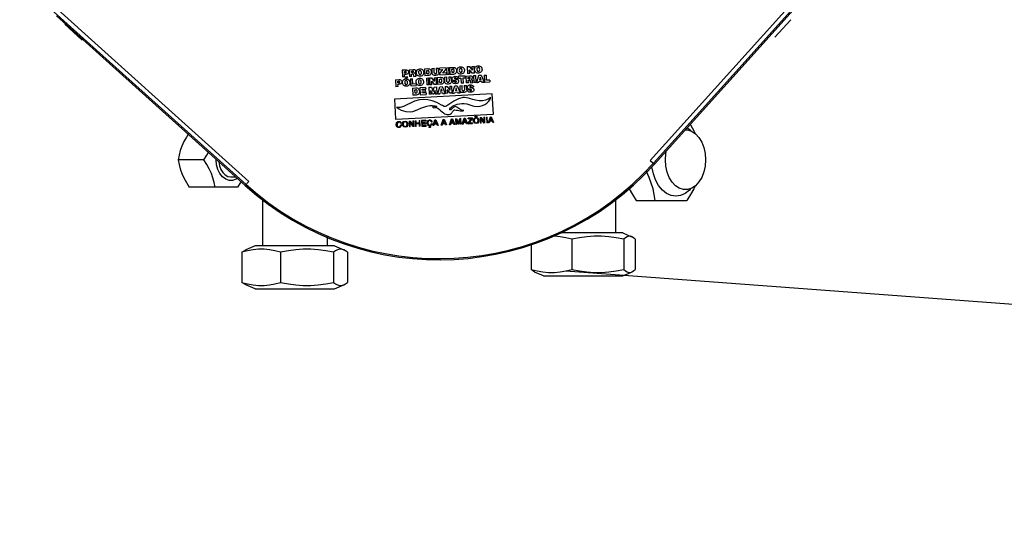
# Model space of a CAD drawing. Extents: x 40.7 to 137.4, y -250.8 to -221.5.
# Tile 108 of 256: x 56.422 to 56.702, y -230.948 to -230.801. Entities that reach past the tile are written whole.
import ezdxf

# ---------------------------------------------------------------- set-up
doc = ezdxf.new("R2010")
doc.units = 0
doc.header["$MEASUREMENT"] = 0
doc.linetypes.add('DASHDOT2', pattern=[0.5, 0.25, -0.125, 0, -0.125])
doc.layers.get('0').update_dxf_attribs({"linetype": 'CONTINUOUS'})
doc.layers.add('AC-FRIGORÍFICA', color=20, linetype='DASHDOT2')

msp = doc.modelspace()

# ---------------------------------------------------------------- linework, layer by layer
at = {"color": 6, "linetype": 'Continuous'}
for p, q in [((56.60131, -230.84089), (56.65848, -230.77737)), ((56.65939, -230.77819), (56.60222, -230.8417)), ((56.48667, -230.84777), (56.42245, -230.78996)), ((56.42327, -230.78905), (56.48749, -230.84686)), ((56.60248, -230.84194), (56.64266, -230.79729)), ((56.43292, -230.79985), (56.48644, -230.84803)), ((56.64118, -230.80096), (56.63669, -230.80595)), ((56.43521, -230.80223), (56.4402, -230.80673)), ((56.47473, -230.84072), (56.46739, -230.84072)), ((56.47818, -230.84072), (56.47819, -230.8406)), ((56.60131, -230.84089), (56.60248, -230.84194)), ((56.48235, -230.8456), (56.48374, -230.8456)), ((56.48422, -230.84847), (56.47055, -230.84847)), ((56.48644, -230.84803), (56.48749, -230.84686)), ((56.49132, -230.85171), (56.49132, -230.86513)), ((56.59144, -230.85207), (56.59144, -230.86147)), ((56.5973, -230.85232), (56.61171, -230.85232)), ((56.50964, -230.86263), (56.50964, -230.86513)), ((56.59351, -230.86147), (56.57536, -230.86147)), ((56.59351, -230.86147), (56.59604, -230.86255)), ((56.48925, -230.86513), (56.48655, -230.86629)), ((56.51171, -230.86513), (56.48925, -230.86513)), ((56.51171, -230.86513), (56.5144, -230.86629)), ((56.56753, -230.86479), (56.56753, -230.87185)), ((56.57906, -230.8633), (56.57906, -230.87185)), ((56.5938, -230.8633), (56.5938, -230.87185)), ((56.59703, -230.8633), (56.59703, -230.87185)), ((56.4855, -230.86697), (56.4855, -230.87551)), ((56.49647, -230.86697), (56.49647, -230.87551)), ((56.51144, -230.86697), (56.51144, -230.87551)), ((56.51546, -230.86697), (56.51546, -230.87551)), ((56.57105, -230.87368), (56.56852, -230.8726)), ((56.57105, -230.87368), (56.59351, -230.87368)), ((56.59351, -230.87368), (56.59604, -230.8726)), ((56.48925, -230.87734), (56.48655, -230.87619)), ((56.51171, -230.87734), (56.5144, -230.87619)), ((56.48925, -230.87734), (56.51171, -230.87734))]:
    msp.add_line(p, q, dxfattribs=at)
at = {"color": 7, "linetype": 'Continuous'}
for p, q in [((56.5329, -230.81515), (56.53408, -230.81509)), ((56.5329, -230.81515), (56.533, -230.81712)), ((56.53521, -230.81524), (56.53541, -230.81508)), ((56.53726, -230.81491), (56.53818, -230.81486)), ((56.53726, -230.81491), (56.53736, -230.8169)), ((56.53893, -230.81506), (56.53907, -230.81524)), ((56.53933, -230.81481), (56.53998, -230.81477)), ((56.53933, -230.81481), (56.5394, -230.81605)), ((56.54005, -230.81603), (56.53998, -230.81477)), ((56.54062, -230.81474), (56.54126, -230.81471)), ((56.54062, -230.81474), (56.54069, -230.816)), ((56.54133, -230.81596), (56.54126, -230.81471)), ((56.54327, -230.8146), (56.54156, -230.81469)), ((56.54159, -230.81518), (56.54156, -230.81469)), ((56.54159, -230.81518), (56.54245, -230.81513)), ((56.5416, -230.81619), (56.54245, -230.81513)), ((56.5433, -230.81504), (56.54243, -230.8161)), ((56.54327, -230.8146), (56.5433, -230.81504)), ((56.5435, -230.81459), (56.54415, -230.81455)), ((56.5435, -230.81459), (56.5436, -230.81655)), ((56.54425, -230.81652), (56.54415, -230.81455)), ((56.5444, -230.81454), (56.54532, -230.8145)), ((56.5444, -230.81454), (56.54451, -230.81653)), ((56.54506, -230.815), (56.54535, -230.81498)), ((56.54511, -230.81599), (56.54506, -230.815)), ((56.54556, -230.81503), (56.54535, -230.81498)), ((56.54662, -230.81486), (56.54677, -230.81465)), ((56.54941, -230.81429), (56.55002, -230.81426)), ((56.54941, -230.81429), (56.54951, -230.81623)), ((56.55002, -230.81426), (56.55076, -230.81528)), ((56.55081, -230.81617), (56.55006, -230.81516)), ((56.55012, -230.8162), (56.55006, -230.81516)), ((56.5507, -230.81422), (56.55132, -230.81419)), ((56.5507, -230.81422), (56.55076, -230.81528)), ((56.55142, -230.81614), (56.55132, -230.81419)), ((56.52903, -230.81801), (56.53008, -230.81795)), ((56.53091, -230.81524), (56.53195, -230.81519)), ((56.53091, -230.81524), (56.53101, -230.81722)), ((56.53166, -230.81719), (56.53101, -230.81722)), ((56.5315, -230.81792), (56.53174, -230.81783)), ((56.53157, -230.81568), (56.53185, -230.81567)), ((56.53159, -230.8161), (56.53157, -230.81568)), ((56.53187, -230.81608), (56.53159, -230.8161)), ((56.53166, -230.81719), (56.53163, -230.81656)), ((56.53174, -230.81783), (56.53202, -230.81778)), ((56.53175, -230.8177), (56.53201, -230.81727)), ((56.53175, -230.8177), (56.53213, -230.81768)), ((56.53258, -230.81724), (56.53201, -230.81727)), ((56.53202, -230.81778), (56.53231, -230.8178)), ((56.53246, -230.81644), (56.53212, -230.81653)), ((56.53258, -230.81724), (56.53213, -230.81768)), ((56.53231, -230.8178), (56.53256, -230.81787)), ((56.53256, -230.81787), (56.53276, -230.81799)), ((56.53272, -230.81561), (56.53276, -230.8158)), ((56.53363, -230.81709), (56.533, -230.81712)), ((56.53326, -230.81778), (56.53391, -230.81774)), ((56.53326, -230.81778), (56.53336, -230.81973)), ((56.53355, -230.81557), (56.5339, -230.81555)), ((56.53357, -230.81595), (56.53355, -230.81557)), ((56.53391, -230.81594), (56.53357, -230.81595)), ((56.53359, -230.81638), (56.53386, -230.81637)), ((56.53363, -230.81709), (56.53359, -230.81638)), ((56.53399, -230.81922), (56.53391, -230.81774)), ((56.53419, -230.8166), (56.53419, -230.8167)), ((56.53421, -230.81684), (56.53419, -230.8167)), ((56.53426, -230.81706), (56.53491, -230.817)), ((56.53482, -230.81677), (56.5348, -230.81645)), ((56.53496, -230.81603), (56.53498, -230.81573)), ((56.53501, -230.81633), (56.53496, -230.81603)), ((56.53498, -230.81573), (56.53506, -230.81545)), ((56.53506, -230.81545), (56.53521, -230.81524)), ((56.53575, -230.81699), (56.5355, -230.81691)), ((56.53606, -230.81701), (56.53575, -230.81699)), ((56.53603, -230.81652), (56.53626, -230.81643)), ((56.53606, -230.81701), (56.53606, -230.81701)), ((56.53824, -230.81685), (56.53736, -230.8169)), ((56.5378, -230.81752), (56.53845, -230.81748)), ((56.5378, -230.81752), (56.5379, -230.81948)), ((56.53791, -230.81536), (56.5382, -230.81535)), ((56.53796, -230.81636), (56.53791, -230.81536)), ((56.53822, -230.81634), (56.53796, -230.81636)), ((56.53855, -230.81681), (56.53824, -230.81685)), ((56.53855, -230.81945), (56.53845, -230.81748)), ((56.53881, -230.8167), (56.53855, -230.81681)), ((56.53869, -230.81751), (56.5393, -230.81748)), ((56.53869, -230.81751), (56.53879, -230.81945)), ((56.539, -230.81655), (56.53881, -230.8167)), ((56.53912, -230.81634), (56.539, -230.81655)), ((56.5393, -230.81748), (56.54004, -230.8185)), ((56.53944, -230.81627), (56.5394, -230.81605)), ((56.53999, -230.81744), (56.54061, -230.81741)), ((56.53999, -230.81744), (56.54004, -230.8185)), ((56.5404, -230.81678), (56.54011, -230.81677)), ((56.54065, -230.81674), (56.5404, -230.81678)), ((56.54071, -230.81935), (56.54061, -230.81741)), ((56.54087, -230.81736), (56.54179, -230.81731)), ((56.54087, -230.81736), (56.54097, -230.81935)), ((56.54152, -230.81782), (56.54181, -230.8178)), ((56.54157, -230.81881), (56.54152, -230.81782)), ((56.54162, -230.81664), (56.5416, -230.81619)), ((56.54162, -230.81664), (56.54342, -230.81655)), ((56.54202, -230.81785), (56.54181, -230.8178)), ((56.54339, -230.81605), (56.54243, -230.8161)), ((56.54254, -230.81752), (56.54268, -230.8177)), ((56.54293, -230.81726), (56.54358, -230.81723)), ((56.54293, -230.81726), (56.54299, -230.81851)), ((56.54339, -230.81605), (56.54342, -230.81655)), ((56.54364, -230.81849), (56.54358, -230.81723)), ((56.54425, -230.81652), (56.5436, -230.81655)), ((56.54422, -230.8172), (56.54486, -230.81716)), ((56.54422, -230.8172), (56.54428, -230.81846)), ((56.54539, -230.81649), (56.54451, -230.81653)), ((56.54492, -230.81841), (56.54486, -230.81716)), ((56.54537, -230.81598), (56.54511, -230.81599)), ((56.54516, -230.81788), (56.54513, -230.81771)), ((56.54524, -230.81802), (56.54516, -230.81788)), ((56.5457, -230.81644), (56.54539, -230.81649)), ((56.54614, -230.81752), (56.54606, -230.81749)), ((56.54611, -230.81781), (56.54622, -230.81782)), ((56.54622, -230.81782), (56.54645, -230.81787)), ((56.54623, -230.81766), (56.54685, -230.81762)), ((56.5464, -230.8171), (56.54657, -230.81718)), ((56.54645, -230.81787), (56.54664, -230.81796)), ((56.54664, -230.81796), (56.54681, -230.81807)), ((56.5468, -230.81745), (56.54685, -230.81762)), ((56.54706, -230.8163), (56.54685, -230.81616)), ((56.5488, -230.81695), (56.54696, -230.81704)), ((56.54698, -230.81755), (56.54696, -230.81704)), ((56.54698, -230.81755), (56.54758, -230.81752)), ((56.54731, -230.81638), (56.54706, -230.8163)), ((56.54761, -230.81639), (56.54731, -230.81638)), ((56.54758, -230.81752), (56.54765, -230.819)), ((56.54759, -230.81591), (56.54781, -230.81583)), ((56.5479, -230.81635), (56.54761, -230.81639)), ((56.54761, -230.81639), (56.54762, -230.81639)), ((56.54822, -230.81749), (56.54882, -230.81746)), ((56.5483, -230.81897), (56.54822, -230.81749)), ((56.5488, -230.81695), (56.54882, -230.81746)), ((56.54901, -230.81695), (56.55018, -230.81689)), ((56.54901, -230.81695), (56.54911, -230.81892)), ((56.55012, -230.8162), (56.54951, -230.81623)), ((56.54966, -230.81737), (56.55001, -230.81735)), ((56.54968, -230.81775), (56.54966, -230.81737)), ((56.55001, -230.81774), (56.54968, -230.81775)), ((56.55073, -230.81779), (56.55056, -230.8179)), ((56.55142, -230.81614), (56.55081, -230.81617)), ((56.55084, -230.81725), (56.55086, -230.8174)), ((56.55116, -230.81682), (56.55181, -230.81679)), ((56.55116, -230.81682), (56.55126, -230.81878)), ((56.55191, -230.81875), (56.55181, -230.81679)), ((56.55229, -230.81612), (56.55204, -230.81604)), ((56.55209, -230.81876), (56.55271, -230.81673)), ((56.55259, -230.81613), (56.55229, -230.81612)), ((56.55257, -230.81564), (56.55279, -230.81556)), ((56.55288, -230.81609), (56.55259, -230.81613)), ((56.55259, -230.81613), (56.55259, -230.81613)), ((56.55271, -230.81673), (56.55336, -230.8167)), ((56.55306, -230.81731), (56.55289, -230.81806)), ((56.55332, -230.81804), (56.55306, -230.81731)), ((56.55336, -230.8167), (56.5542, -230.81866)), ((56.55417, -230.81671), (56.55482, -230.81668)), ((56.55417, -230.81671), (56.55427, -230.81867)), ((56.55489, -230.81815), (56.55482, -230.81668)), ((56.52903, -230.81801), (56.52913, -230.81999)), ((56.52978, -230.81996), (56.52913, -230.81999)), ((56.52969, -230.81845), (56.52997, -230.81844)), ((56.52971, -230.81886), (56.52969, -230.81845)), ((56.52999, -230.81885), (56.52971, -230.81886)), ((56.52978, -230.81996), (56.52975, -230.81933)), ((56.53205, -230.81825), (56.53182, -230.81834)), ((56.5321, -230.81937), (56.53233, -230.81929)), ((56.53213, -230.81987), (56.53213, -230.81987)), ((56.53276, -230.81799), (56.53292, -230.81816)), ((56.53292, -230.81816), (56.53304, -230.81838)), ((56.53336, -230.81973), (56.53492, -230.81965)), ((56.53389, -230.82039), (56.53481, -230.82034)), ((56.53389, -230.82039), (56.53399, -230.82238)), ((56.5349, -230.81917), (56.53399, -230.81922)), ((56.5349, -230.81917), (56.53492, -230.81965)), ((56.5357, -230.81965), (56.53546, -230.81958)), ((56.53556, -230.82055), (56.5357, -230.82072)), ((56.536, -230.81967), (56.5357, -230.81965)), ((56.53597, -230.81917), (56.5362, -230.81909)), ((56.5376, -230.82019), (56.53598, -230.82028)), ((56.53598, -230.82028), (56.53608, -230.82226)), ((56.53628, -230.81962), (56.536, -230.81967)), ((56.536, -230.81967), (56.536, -230.81967)), ((56.53662, -230.82071), (56.53762, -230.82065)), ((56.53664, -230.821), (56.53662, -230.82071)), ((56.5376, -230.82019), (56.53762, -230.82065)), ((56.53855, -230.81945), (56.5379, -230.81948)), ((56.53849, -230.82014), (56.53926, -230.8201)), ((56.53849, -230.82014), (56.53859, -230.82213)), ((56.5394, -230.81942), (56.53879, -230.81945)), ((56.53926, -230.8201), (56.53969, -230.82132)), ((56.5401, -230.81939), (56.53935, -230.81838)), ((56.5394, -230.81942), (56.53935, -230.81838)), ((56.53969, -230.82132), (56.53999, -230.82007)), ((56.53999, -230.82007), (56.54077, -230.82003)), ((56.54071, -230.81935), (56.5401, -230.81939)), ((56.54087, -230.82202), (56.54077, -230.82003)), ((56.54185, -230.81931), (56.54097, -230.81935)), ((56.54102, -230.822), (56.54163, -230.81998)), ((56.54183, -230.8188), (56.54157, -230.81881)), ((56.54163, -230.81998), (56.54229, -230.81994)), ((56.54198, -230.82055), (56.54181, -230.8213)), ((56.54216, -230.81926), (56.54185, -230.81931)), ((56.54225, -230.82128), (56.54198, -230.82055)), ((56.54242, -230.81916), (56.54216, -230.81926)), ((56.54229, -230.81994), (56.54312, -230.8219)), ((56.54261, -230.819), (56.54242, -230.81916)), ((56.54273, -230.8188), (56.54261, -230.819)), ((56.54303, -230.81872), (56.54299, -230.81851)), ((56.54315, -230.81992), (56.54375, -230.81989)), ((56.54315, -230.81992), (56.54325, -230.82188)), ((56.54364, -230.81849), (56.54366, -230.81857)), ((56.54375, -230.81989), (56.5445, -230.82092)), ((56.54424, -230.8192), (56.54399, -230.81923)), ((56.54444, -230.81986), (56.54506, -230.81982)), ((56.54444, -230.81986), (56.5445, -230.82092)), ((56.54477, -230.81892), (56.54464, -230.81904)), ((56.54486, -230.81877), (56.54477, -230.81892)), ((56.54516, -230.82178), (56.54506, -230.81982)), ((56.54576, -230.81847), (56.54513, -230.81851)), ((56.54533, -230.81812), (56.54524, -230.81802)), ((56.54526, -230.82179), (56.54587, -230.81976)), ((56.54552, -230.81822), (56.54533, -230.81812)), ((56.54559, -230.81907), (56.54541, -230.81898)), ((56.54575, -230.81829), (56.54552, -230.81822)), ((56.54581, -230.81912), (56.54559, -230.81907)), ((56.546, -230.81833), (56.54575, -230.81829)), ((56.54607, -230.81913), (56.54581, -230.81912)), ((56.54587, -230.81976), (56.54653, -230.81973)), ((56.54622, -230.82034), (56.54605, -230.82109)), ((56.54632, -230.8191), (56.54607, -230.81913)), ((56.54649, -230.82106), (56.54622, -230.82034)), ((56.54653, -230.81905), (56.54632, -230.8191)), ((56.54671, -230.81895), (56.54653, -230.81905)), ((56.54653, -230.81973), (56.54736, -230.82169)), ((56.54681, -230.81807), (56.54686, -230.81813)), ((56.54686, -230.81813), (56.5469, -230.8182)), ((56.54694, -230.81837), (56.54695, -230.81848)), ((56.54726, -230.8197), (56.54792, -230.81966)), ((56.54726, -230.8197), (56.54733, -230.82094)), ((56.5483, -230.81897), (56.54765, -230.819)), ((56.54799, -230.82092), (56.54792, -230.81966)), ((56.54854, -230.81963), (56.54918, -230.8196)), ((56.54854, -230.81963), (56.54861, -230.82089)), ((56.54973, -230.81889), (56.54911, -230.81892)), ((56.54925, -230.82085), (56.54918, -230.8196)), ((56.54945, -230.82014), (56.54947, -230.81996)), ((56.54949, -230.8203), (56.54945, -230.82014)), ((56.54956, -230.82045), (56.54949, -230.8203)), ((56.54966, -230.82055), (56.54956, -230.82045)), ((56.54985, -230.82065), (56.54966, -230.82055)), ((56.5497, -230.81818), (56.54996, -230.81817)), ((56.54973, -230.81889), (56.5497, -230.81818)), ((56.55007, -230.82072), (56.54985, -230.82065)), ((56.55032, -230.82076), (56.55007, -230.82072)), ((56.55028, -230.81946), (56.55052, -230.81947)), ((56.55029, -230.8184), (56.5503, -230.81851)), ((56.55036, -230.81886), (56.55101, -230.8188)), ((56.55047, -230.81995), (56.55039, -230.81992)), ((56.55044, -230.82023), (56.55055, -230.82025)), ((56.55052, -230.81947), (56.55072, -230.81952)), ((56.55055, -230.82008), (56.55118, -230.82005)), ((56.55055, -230.82025), (56.55078, -230.8203)), ((56.55072, -230.81952), (56.5509, -230.81961)), ((56.55078, -230.8203), (56.55097, -230.82039)), ((56.55093, -230.81857), (56.5509, -230.81825)), ((56.55097, -230.82039), (56.55114, -230.82051)), ((56.55114, -230.82051), (56.55119, -230.82056)), ((56.55191, -230.81875), (56.55126, -230.81878)), ((56.55209, -230.81876), (56.5523, -230.81876)), ((56.5523, -230.81876), (56.55273, -230.81874)), ((56.55273, -230.81874), (56.5528, -230.81846)), ((56.5528, -230.81846), (56.55347, -230.81843)), ((56.55332, -230.81804), (56.55289, -230.81806)), ((56.55347, -230.81843), (56.55355, -230.8187)), ((56.55355, -230.8187), (56.55395, -230.81867)), ((56.55395, -230.81867), (56.55424, -230.81866)), ((56.55427, -230.81866), (56.55583, -230.81858)), ((56.5558, -230.8181), (56.55489, -230.81815)), ((56.5558, -230.8181), (56.55583, -230.81858)), ((56.55649, -230.82205), (56.52877, -230.8235)), ((56.52877, -230.8235), (56.52908, -230.82923)), ((56.53487, -230.82234), (56.53399, -230.82238)), ((56.53454, -230.82084), (56.53483, -230.82083)), ((56.53459, -230.82184), (56.53454, -230.82084)), ((56.53485, -230.82183), (56.53459, -230.82184)), ((56.53563, -230.82203), (56.53544, -230.82219)), ((56.53575, -230.82182), (56.53563, -230.82203)), ((56.53608, -230.82226), (56.53775, -230.82218)), ((56.5375, -230.82096), (56.53664, -230.821)), ((56.53666, -230.82144), (56.53752, -230.82139)), ((56.53667, -230.82176), (56.53666, -230.82144)), ((56.53772, -230.82171), (56.53667, -230.82176)), ((56.5375, -230.82096), (56.53752, -230.82139)), ((56.53772, -230.82171), (56.53775, -230.82218)), ((56.53918, -230.8221), (56.53859, -230.82213)), ((56.5395, -230.82209), (56.53912, -230.82102)), ((56.53918, -230.8221), (56.53912, -230.82102)), ((56.53996, -230.82206), (56.5395, -230.82209)), ((56.54022, -230.82096), (56.53996, -230.82206)), ((56.54022, -230.82096), (56.54029, -230.82204)), ((56.54029, -230.82204), (56.54065, -230.82203)), ((56.54065, -230.82203), (56.54087, -230.82202)), ((56.54102, -230.822), (56.54122, -230.822)), ((56.54122, -230.822), (56.54165, -230.82198)), ((56.54165, -230.82198), (56.54172, -230.8217)), ((56.54172, -230.8217), (56.54239, -230.82167)), ((56.54225, -230.82128), (56.54181, -230.8213)), ((56.54239, -230.82167), (56.54247, -230.82194)), ((56.54247, -230.82194), (56.54287, -230.82191)), ((56.54287, -230.82191), (56.54312, -230.8219)), ((56.54386, -230.82185), (56.54325, -230.82188)), ((56.54455, -230.82181), (56.5438, -230.8208)), ((56.54386, -230.82185), (56.5438, -230.8208)), ((56.54516, -230.82178), (56.54455, -230.82181)), ((56.54526, -230.82179), (56.54546, -230.82178)), ((56.54546, -230.82178), (56.54589, -230.82177)), ((56.54589, -230.82177), (56.54596, -230.82149)), ((56.54596, -230.82149), (56.54663, -230.82146)), ((56.54649, -230.82106), (56.54605, -230.82109)), ((56.54663, -230.82146), (56.54671, -230.82173)), ((56.54671, -230.82173), (56.54711, -230.8217)), ((56.54711, -230.8217), (56.54736, -230.82169)), ((56.54737, -230.82116), (56.54733, -230.82094)), ((56.5491, -230.82135), (56.54896, -230.82148)), ((56.54919, -230.82121), (56.5491, -230.82135)), ((56.55009, -230.82091), (56.54946, -230.82094)), ((56.55019, -230.82106), (56.55029, -230.82109)), ((56.55103, -230.82138), (56.55086, -230.82148)), ((56.55681, -230.82778), (56.55649, -230.82205)), ((56.53974, -230.82595), (56.53972, -230.82559)), ((56.52908, -230.82923), (56.55681, -230.82778)), ((56.5444, -230.83079), (56.54493, -230.82913)), ((56.54493, -230.82913), (56.54519, -230.82911)), ((56.54519, -230.82911), (56.54586, -230.83072)), ((56.54605, -230.82907), (56.54637, -230.82905)), ((56.54605, -230.82907), (56.54614, -230.83071)), ((56.54637, -230.82905), (56.54691, -230.83042)), ((56.54691, -230.83042), (56.5473, -230.82901)), ((56.5473, -230.82901), (56.54762, -230.82899)), ((56.5477, -230.83063), (56.54762, -230.82899)), ((56.54798, -230.83061), (56.54852, -230.82894)), ((56.54852, -230.82894), (56.54877, -230.82893)), ((56.54877, -230.82893), (56.54944, -230.83054)), ((56.54962, -230.83033), (56.55057, -230.82904)), ((56.55083, -230.82883), (56.54963, -230.82889)), ((56.54964, -230.82908), (56.54963, -230.82889)), ((56.54964, -230.82908), (56.55057, -230.82904)), ((56.55084, -230.82902), (56.5499, -230.83032)), ((56.55083, -230.82883), (56.55084, -230.82902)), ((56.55119, -230.82919), (56.55145, -230.82887)), ((56.55159, -230.82903), (56.5514, -230.82927)), ((56.55145, -230.82887), (56.55188, -230.82873)), ((56.55154, -230.82863), (56.55175, -230.8283)), ((56.55154, -230.82863), (56.55172, -230.82862)), ((56.55189, -230.82892), (56.55159, -230.82903)), ((56.55186, -230.8284), (56.55172, -230.82862)), ((56.55175, -230.8283), (56.55196, -230.82829)), ((56.55202, -230.8286), (56.55186, -230.8284)), ((56.55188, -230.82873), (56.55232, -230.82882)), ((56.55218, -230.82899), (56.55189, -230.82892)), ((56.55196, -230.82829), (56.5522, -230.8286)), ((56.55202, -230.8286), (56.5522, -230.8286)), ((56.5524, -230.82922), (56.55218, -230.82899)), ((56.55232, -230.82882), (56.5526, -230.82911)), ((56.55305, -230.82871), (56.55331, -230.8287)), ((56.55305, -230.82871), (56.55313, -230.83035)), ((56.55419, -230.8303), (56.55328, -230.829)), ((56.55334, -230.83034), (56.55328, -230.829)), ((56.55331, -230.8287), (56.5542, -230.82999)), ((56.55413, -230.82866), (56.55435, -230.82865)), ((56.55413, -230.82866), (56.5542, -230.82999)), ((56.55443, -230.83028), (56.55435, -230.82865)), ((56.55486, -230.82862), (56.55508, -230.82861)), ((56.55486, -230.82862), (56.55494, -230.83026)), ((56.55516, -230.83025), (56.55508, -230.82861)), ((56.55544, -230.83023), (56.55597, -230.82856)), ((56.5561, -230.8288), (56.55587, -230.82954)), ((56.55597, -230.82856), (56.55622, -230.82855)), ((56.55639, -230.82951), (56.5561, -230.8288)), ((56.55622, -230.82855), (56.55689, -230.83016)), ((56.52925, -230.83065), (56.52929, -230.83039)), ((56.52927, -230.83092), (56.52925, -230.83065)), ((56.52935, -230.83116), (56.52927, -230.83092)), ((56.52929, -230.83039), (56.52938, -230.83018)), ((56.52975, -230.83131), (56.53004, -230.83137)), ((56.5302, -230.83007), (56.52998, -230.83004)), ((56.53046, -230.83036), (56.53067, -230.83035)), ((56.53072, -230.83089), (56.5305, -230.8309)), ((56.53072, -230.83089), (56.53067, -230.83112)), ((56.53099, -230.83066), (56.53106, -230.83021)), ((56.53106, -230.83021), (56.53132, -230.8299)), ((56.53132, -230.8299), (56.53175, -230.82976)), ((56.53175, -230.82976), (56.53219, -230.82985)), ((56.53227, -230.83134), (56.53184, -230.83148)), ((56.53219, -230.82985), (56.53247, -230.83014)), ((56.53252, -230.83102), (56.53227, -230.83134)), ((56.53292, -230.82974), (56.53318, -230.82973)), ((56.53292, -230.82974), (56.533, -230.83138)), ((56.53321, -230.83136), (56.533, -230.83138)), ((56.53406, -230.83132), (56.53315, -230.83003)), ((56.53321, -230.83136), (56.53315, -230.83003)), ((56.53318, -230.82973), (56.53407, -230.83101)), ((56.534, -230.82968), (56.53421, -230.82967)), ((56.534, -230.82968), (56.53407, -230.83101)), ((56.5343, -230.83131), (56.53406, -230.83132)), ((56.5343, -230.83131), (56.53421, -230.82967)), ((56.53465, -230.82965), (56.53487, -230.82964)), ((56.53465, -230.82965), (56.53473, -230.83129)), ((56.53495, -230.83128), (56.53473, -230.83129)), ((56.5349, -230.83031), (56.53487, -230.82964)), ((56.53576, -230.83027), (56.5349, -230.83031)), ((56.53491, -230.83051), (56.53577, -230.83046)), ((56.53495, -230.83128), (56.53491, -230.83051)), ((56.53572, -230.8296), (56.53594, -230.82959)), ((56.53572, -230.8296), (56.53576, -230.83027)), ((56.53577, -230.83046), (56.53581, -230.83123)), ((56.53603, -230.83122), (56.53581, -230.83123)), ((56.53603, -230.83122), (56.53594, -230.82959)), ((56.53762, -230.8295), (56.53642, -230.82956)), ((56.53642, -230.82956), (56.5365, -230.8312)), ((56.5365, -230.8312), (56.53771, -230.83114)), ((56.53665, -230.82975), (56.53763, -230.8297)), ((56.53668, -230.83025), (56.53665, -230.82975)), ((56.53757, -230.8302), (56.53668, -230.83025)), ((56.53669, -230.83044), (56.53758, -230.8304)), ((56.53672, -230.83099), (56.53669, -230.83044)), ((56.5377, -230.83094), (56.53672, -230.83099)), ((56.53757, -230.8302), (56.53758, -230.8304)), ((56.53762, -230.8295), (56.53763, -230.8297)), ((56.5377, -230.83094), (56.53771, -230.83114)), ((56.53805, -230.83063), (56.538, -230.83038)), ((56.53805, -230.82989), (56.53815, -230.82969)), ((56.53815, -230.82969), (56.53829, -230.82954)), ((56.53826, -230.82995), (56.53822, -230.83029)), ((56.53822, -230.83029), (56.53829, -230.83063)), ((56.53853, -230.83147), (56.5385, -230.83156)), ((56.53867, -230.83113), (56.53859, -230.83131)), ((56.53875, -230.83131), (56.53869, -230.83131)), ((56.53872, -230.83121), (56.53878, -230.83113)), ((56.53911, -230.83104), (56.53878, -230.83113)), ((56.53935, -230.8308), (56.53911, -230.83104)), ((56.53917, -230.83069), (56.53924, -230.83045)), ((56.5392, -230.82991), (56.53941, -230.8299)), ((56.53946, -230.83044), (56.53924, -230.83045)), ((56.53946, -230.83044), (56.53935, -230.8308)), ((56.5397, -230.83103), (56.54023, -230.82937)), ((56.53992, -230.83102), (56.5397, -230.83103)), ((56.54007, -230.83054), (56.53992, -230.83102)), ((56.54007, -230.83054), (56.54073, -230.83051)), ((56.54036, -230.8296), (56.54013, -230.83034)), ((56.54065, -230.83031), (56.54013, -230.83034)), ((56.54023, -230.82937), (56.54048, -230.82935)), ((56.54065, -230.83031), (56.54036, -230.8296)), ((56.54048, -230.82935), (56.54115, -230.83096)), ((56.54092, -230.83097), (56.54073, -230.83051)), ((56.54115, -230.83096), (56.54092, -230.83097)), ((56.54202, -230.83092), (56.54256, -230.82925)), ((56.54225, -230.8309), (56.54202, -230.83092)), ((56.5424, -230.83042), (56.54225, -230.8309)), ((56.5424, -230.83042), (56.54305, -230.83039)), ((56.54269, -230.82948), (56.54246, -230.83022)), ((56.54298, -230.8302), (56.54246, -230.83022)), ((56.54256, -230.82925), (56.54281, -230.82924)), ((56.54298, -230.8302), (56.54269, -230.82948)), ((56.54281, -230.82924), (56.54348, -230.83084)), ((56.54324, -230.83085), (56.54305, -230.83039)), ((56.54348, -230.83084), (56.54324, -230.83085)), ((56.54463, -230.83078), (56.5444, -230.83079)), ((56.54477, -230.8303), (56.54463, -230.83078)), ((56.54477, -230.8303), (56.54543, -230.83027)), ((56.54506, -230.82936), (56.54483, -230.8301)), ((56.54535, -230.83007), (56.54483, -230.8301)), ((56.54535, -230.83007), (56.54506, -230.82936)), ((56.54562, -230.83073), (56.54543, -230.83027)), ((56.54586, -230.83072), (56.54562, -230.83073)), ((56.54635, -230.83069), (56.54614, -230.83071)), ((56.54681, -230.83067), (56.54628, -230.82931)), ((56.54635, -230.83069), (56.54628, -230.82931)), ((56.54703, -230.83066), (56.54681, -230.83067)), ((56.54742, -230.82925), (56.54703, -230.83066)), ((56.54742, -230.82925), (56.54749, -230.83064)), ((56.5477, -230.83063), (56.54749, -230.83064)), ((56.54821, -230.8306), (56.54798, -230.83061)), ((56.54836, -230.83012), (56.54821, -230.8306)), ((56.54836, -230.83012), (56.54901, -230.83008)), ((56.54865, -230.82918), (56.54842, -230.82992)), ((56.54894, -230.82989), (56.54842, -230.82992)), ((56.54894, -230.82989), (56.54865, -230.82918)), ((56.5492, -230.83055), (56.54901, -230.83008)), ((56.54944, -230.83054), (56.5492, -230.83055)), ((56.54963, -230.83053), (56.54962, -230.83033)), ((56.54963, -230.83053), (56.55092, -230.83046)), ((56.55091, -230.83027), (56.5499, -230.83032)), ((56.55091, -230.83027), (56.55092, -230.83046)), ((56.55112, -230.82963), (56.55119, -230.82919)), ((56.55124, -230.83007), (56.55112, -230.82963)), ((56.5514, -230.82927), (56.55135, -230.82961)), ((56.55135, -230.82961), (56.55144, -230.82996)), ((56.5524, -230.83031), (56.55197, -230.83045)), ((56.55265, -230.82999), (56.5524, -230.83031)), ((56.55334, -230.83034), (56.55313, -230.83035)), ((56.55443, -230.83028), (56.55419, -230.8303)), ((56.55516, -230.83025), (56.55494, -230.83026)), ((56.55566, -230.83022), (56.55544, -230.83023)), ((56.55581, -230.82974), (56.55566, -230.83022)), ((56.55581, -230.82974), (56.55646, -230.8297)), ((56.55639, -230.82951), (56.55587, -230.82954)), ((56.55666, -230.83017), (56.55646, -230.8297)), ((56.55689, -230.83016), (56.55666, -230.83017))]:
    msp.add_line(p, q, dxfattribs=at)
for points in [[(56.53408, -230.81509), (56.53427, -230.81509), (56.53444, -230.81514), (56.53458, -230.81521)], [(56.53541, -230.81508), (56.53565, -230.81497), (56.53595, -230.81492)], [(56.53595, -230.81492), (56.53624, -230.81494), (56.53648, -230.81501)], [(56.53648, -230.81501), (56.53668, -230.81513), (56.53685, -230.8153), (56.53697, -230.81552)], [(56.53818, -230.81486), (56.53847, -230.81487), (56.53873, -230.81494), (56.53893, -230.81506)], [(56.54532, -230.8145), (56.54562, -230.81451), (56.54588, -230.81457), (56.54608, -230.8147)], [(56.54537, -230.81598), (56.54559, -230.8159), (56.54571, -230.81571), (56.54573, -230.81546), (56.54569, -230.81521), (56.54556, -230.81503)], [(56.54608, -230.8147), (56.54622, -230.81488), (56.54632, -230.81512), (56.54636, -230.81541), (56.54634, -230.81571), (56.54627, -230.81598), (56.54614, -230.81618)], [(56.54657, -230.81573), (56.54652, -230.81543), (56.54653, -230.81513), (56.54662, -230.81486)], [(56.54677, -230.81465), (56.54697, -230.81449), (56.54721, -230.81438), (56.54751, -230.81433)], [(56.54753, -230.8148), (56.54731, -230.81488), (56.54718, -230.8151), (56.54715, -230.81539), (56.54721, -230.81566), (56.54737, -230.81585), (56.54759, -230.81591)], [(56.54751, -230.81433), (56.5478, -230.81435), (56.54804, -230.81442)], [(56.54781, -230.81583), (56.54795, -230.8156), (56.54797, -230.81531), (56.54791, -230.81504), (56.54775, -230.81485), (56.54753, -230.8148)], [(56.54804, -230.81442), (56.54824, -230.81454), (56.54841, -230.81471), (56.54853, -230.81492), (56.54859, -230.81518), (56.54861, -230.81545), (56.54857, -230.81571), (56.54847, -230.81594), (56.54832, -230.81612), (56.54813, -230.81626), (56.5479, -230.81635)], [(56.55166, -230.81571), (56.55155, -230.81546), (56.5515, -230.81516), (56.55151, -230.81485), (56.5516, -230.81458)], [(56.5516, -230.81458), (56.55175, -230.81437), (56.55195, -230.81421)], [(56.55195, -230.81421), (56.55219, -230.8141), (56.55249, -230.81405)], [(56.55251, -230.81452), (56.55228, -230.81461), (56.55216, -230.81482), (56.55213, -230.8151), (56.55219, -230.81538), (56.55234, -230.81559), (56.55257, -230.81564)], [(56.55249, -230.81405), (56.55278, -230.81407), (56.55302, -230.81414)], [(56.55279, -230.81556), (56.55292, -230.81535), (56.55295, -230.81507), (56.55289, -230.81478), (56.55274, -230.81458), (56.55251, -230.81452)], [(56.55302, -230.81414), (56.55322, -230.81426), (56.55338, -230.81443), (56.5535, -230.81465), (56.55357, -230.81491), (56.55359, -230.81518), (56.55355, -230.81545), (56.55345, -230.81568), (56.5533, -230.81586), (56.55311, -230.816), (56.55288, -230.81609)], [(56.53008, -230.81795), (56.53031, -230.81796), (56.5305, -230.81801), (56.53066, -230.8181), (56.53077, -230.81823), (56.53085, -230.81838), (56.53088, -230.81856)], [(56.53213, -230.81987), (56.53184, -230.81985), (56.53159, -230.81978), (56.53139, -230.81966), (56.53123, -230.81949), (56.53111, -230.81927), (56.53104, -230.81902), (56.53103, -230.81874), (56.53107, -230.81848), (56.53117, -230.81825), (56.53132, -230.81806), (56.5315, -230.81792)], [(56.53212, -230.81653), (56.53196, -230.81654), (56.53179, -230.81655), (56.53163, -230.81656)], [(56.53213, -230.81589), (56.53213, -230.81582), (56.53209, -230.81575), (56.53203, -230.8157), (56.53195, -230.81567), (56.53184, -230.81567)], [(56.53187, -230.81608), (56.53193, -230.81608), (56.532, -230.81607), (56.53205, -230.81604)], [(56.53195, -230.81519), (56.53219, -230.8152), (56.53238, -230.81525), (56.53253, -230.81534), (56.53265, -230.81546), (56.53272, -230.81561)], [(56.53205, -230.81604), (56.53211, -230.81597), (56.53213, -230.81589)], [(56.53276, -230.8158), (56.53269, -230.81618), (56.53246, -230.81644)], [(56.53409, -230.81641), (56.53402, -230.81638), (56.53394, -230.81637), (56.53386, -230.81637)], [(56.53406, -230.8159), (56.53413, -230.81584), (56.53416, -230.81577), (56.53416, -230.8157), (56.53413, -230.81563), (56.53408, -230.81558), (56.534, -230.81555), (56.5339, -230.81555)], [(56.53391, -230.81594), (56.53396, -230.81593), (56.53402, -230.81592), (56.53406, -230.8159)], [(56.53419, -230.8166), (56.53417, -230.81652), (56.53414, -230.81646), (56.53409, -230.81641)], [(56.53426, -230.81706), (56.53423, -230.81695), (56.53421, -230.81684)], [(56.53475, -230.8156), (56.53473, -230.81582), (56.53463, -230.81598), (56.53445, -230.81609)], [(56.53445, -230.81609), (56.53448, -230.8161), (56.5345, -230.81611), (56.53453, -230.81612)], [(56.53453, -230.81612), (56.53464, -230.81619), (56.53472, -230.81627), (56.53477, -230.81636), (56.5348, -230.81645)], [(56.53458, -230.81521), (56.53468, -230.81532), (56.53473, -230.81545), (56.53475, -230.8156)], [(56.53482, -230.81677), (56.53483, -230.81682), (56.53482, -230.81687), (56.53483, -230.81691)], [(56.53483, -230.81691), (56.53485, -230.81694), (56.53488, -230.81696), (56.53491, -230.817)], [(56.5349, -230.81854), (56.53494, -230.81828), (56.53504, -230.81805), (56.53518, -230.81786), (56.53537, -230.81772)], [(56.5355, -230.81691), (56.53529, -230.81678), (56.53512, -230.81658), (56.53501, -230.81633)], [(56.53537, -230.81772), (56.5356, -230.81763), (56.53589, -230.81758)], [(56.53597, -230.81539), (56.53575, -230.81548), (56.53562, -230.81569), (56.53559, -230.81597), (56.53565, -230.81626), (56.5358, -230.81646), (56.53603, -230.81652)], [(56.53589, -230.81758), (56.53618, -230.8176), (56.53642, -230.81767)], [(56.53626, -230.81643), (56.53638, -230.81622), (56.53641, -230.81594), (56.53635, -230.81566), (56.5362, -230.81545), (56.53597, -230.81539)], [(56.53676, -230.81673), (56.53658, -230.81687), (56.53634, -230.81696), (56.53606, -230.81701)], [(56.53642, -230.81767), (56.53662, -230.81779), (56.53679, -230.81796), (56.53691, -230.81818), (56.53697, -230.81844), (56.53699, -230.81871), (56.53695, -230.81898), (56.53685, -230.8192), (56.5367, -230.81939), (56.53652, -230.81953), (56.53628, -230.81962)], [(56.53701, -230.81632), (56.53691, -230.81655), (56.53676, -230.81673)], [(56.53697, -230.81552), (56.53703, -230.81578), (56.53705, -230.81606), (56.53701, -230.81632)], [(56.53822, -230.81634), (56.53845, -230.81626), (56.53856, -230.81607), (56.53858, -230.81582), (56.53854, -230.81557), (56.53841, -230.81539), (56.5382, -230.81535)], [(56.53907, -230.81524), (56.53917, -230.81549), (56.53921, -230.81577), (56.53919, -230.81607), (56.53912, -230.81634)], [(56.54011, -230.81677), (56.53987, -230.8167), (56.53968, -230.81659), (56.53953, -230.81645), (56.53944, -230.81627)], [(56.54005, -230.81603), (56.54007, -230.81612), (56.54013, -230.8162), (56.54022, -230.81626), (56.54033, -230.81629), (56.54045, -230.81628), (56.54055, -230.81625), (56.54063, -230.81619)], [(56.54063, -230.81619), (56.54067, -230.8161), (56.54069, -230.816)], [(56.54104, -230.81659), (56.54086, -230.81668), (56.54065, -230.81674)], [(56.54133, -230.81596), (56.54132, -230.81615), (56.54127, -230.81631), (56.54118, -230.81646), (56.54104, -230.81659)], [(56.54179, -230.81731), (56.54208, -230.81733), (56.54234, -230.81739), (56.54254, -230.81752)], [(56.54183, -230.8188), (56.54206, -230.81872), (56.54217, -230.81853), (56.54219, -230.81828), (56.54215, -230.81803), (56.54202, -230.81785)], [(56.54268, -230.8177), (56.54278, -230.81794), (56.54282, -230.81823), (56.5428, -230.81853), (56.54273, -230.8188)], [(56.54513, -230.81771), (56.54514, -230.81753), (56.54521, -230.81738), (56.54533, -230.81725), (56.54549, -230.81714)], [(56.54549, -230.81714), (56.54571, -230.81707), (56.54596, -230.81704)], [(56.54614, -230.81618), (56.54596, -230.81634), (56.5457, -230.81644)], [(56.54591, -230.81749), (56.54587, -230.81751), (56.54583, -230.81752), (56.5458, -230.81754), (56.54578, -230.81756), (56.54576, -230.81759)], [(56.54576, -230.81759), (56.54577, -230.81767), (56.54582, -230.81773), (56.54589, -230.81775)], [(56.54589, -230.81775), (56.546, -230.81778), (56.54611, -230.81781)], [(56.54606, -230.81749), (56.54601, -230.81749), (56.54596, -230.81749), (56.54591, -230.81749)], [(56.54596, -230.81704), (56.54619, -230.81705), (56.5464, -230.8171)], [(56.54623, -230.81766), (56.5462, -230.81758), (56.54614, -230.81752)], [(56.54685, -230.81616), (56.54668, -230.81598), (56.54657, -230.81573)], [(56.54657, -230.81718), (56.54671, -230.8173), (56.5468, -230.81745)], [(56.55026, -230.81757), (56.55026, -230.8175), (56.55023, -230.81743), (56.55018, -230.81738), (56.5501, -230.81736), (56.55001, -230.81735)], [(56.55001, -230.81774), (56.55007, -230.81773), (56.55012, -230.81772), (56.55017, -230.8177)], [(56.55017, -230.8177), (56.55023, -230.81764), (56.55026, -230.81757)], [(56.55018, -230.81689), (56.55037, -230.81689), (56.55054, -230.81694), (56.55068, -230.81701)], [(56.55056, -230.8179), (56.55058, -230.8179), (56.55061, -230.81791), (56.55063, -230.81792)], [(56.55063, -230.81792), (56.55074, -230.81799), (56.55082, -230.81807)], [(56.55068, -230.81701), (56.55078, -230.81712), (56.55084, -230.81725)], [(56.55086, -230.8174), (56.55084, -230.81762), (56.55073, -230.81779)], [(56.55204, -230.81604), (56.55183, -230.8159), (56.55166, -230.81571)], [(56.53024, -230.8193), (56.53008, -230.81931), (56.52991, -230.81932), (56.52975, -230.81933)], [(56.53026, -230.81866), (56.53025, -230.81858), (56.53021, -230.81852), (56.53015, -230.81847), (56.53007, -230.81844), (56.52997, -230.81844)], [(56.52999, -230.81885), (56.53006, -230.81885), (56.53012, -230.81883), (56.53017, -230.81881)], [(56.53017, -230.81881), (56.53023, -230.81874), (56.53026, -230.81866)], [(56.53088, -230.81856), (56.53081, -230.81895), (56.53058, -230.81921), (56.53024, -230.8193)], [(56.53182, -230.81834), (56.53169, -230.81855), (56.53167, -230.81883), (56.53172, -230.81911), (56.53188, -230.81932), (56.5321, -230.81937)], [(56.53233, -230.81929), (56.53246, -230.81908), (56.53248, -230.8188), (56.53243, -230.81852), (56.53227, -230.81831), (56.53205, -230.81825)], [(56.53284, -230.81959), (56.53265, -230.81973), (56.53241, -230.81982), (56.53213, -230.81987)], [(56.53308, -230.81918), (56.53298, -230.81941), (56.53284, -230.81959)], [(56.53304, -230.81838), (56.53311, -230.81864), (56.53312, -230.81891), (56.53308, -230.81918)], [(56.53481, -230.82034), (56.5351, -230.82035), (56.53536, -230.82042), (56.53556, -230.82055)], [(56.53498, -230.81907), (56.53491, -230.81882), (56.5349, -230.81854)], [(56.53546, -230.81958), (56.53526, -230.81946), (56.5351, -230.81929), (56.53498, -230.81907)], [(56.53591, -230.81805), (56.53569, -230.81814), (56.53556, -230.81835), (56.53553, -230.81863), (56.53559, -230.81891)], [(56.53559, -230.81891), (56.53574, -230.81912), (56.53597, -230.81917)], [(56.5357, -230.82072), (56.5358, -230.82097), (56.53584, -230.82126), (56.53582, -230.82155), (56.53575, -230.82182)], [(56.5362, -230.81909), (56.53632, -230.81888), (56.53635, -230.8186), (56.5363, -230.81832), (56.53614, -230.81811), (56.53591, -230.81805)], [(56.54399, -230.81923), (56.54371, -230.81922), (56.54346, -230.81915), (56.54326, -230.81904), (56.54312, -230.81889), (56.54303, -230.81872)], [(56.54366, -230.81857), (56.54372, -230.81865), (56.54381, -230.81872)], [(56.54381, -230.81872), (56.54392, -230.81874), (56.54404, -230.81874)], [(56.54404, -230.81874), (56.54414, -230.8187), (56.54422, -230.81864)], [(56.54422, -230.81864), (56.54427, -230.81856), (56.54428, -230.81846)], [(56.54464, -230.81904), (56.54446, -230.81914), (56.54424, -230.8192)], [(56.54492, -230.81841), (56.54491, -230.8186), (56.54486, -230.81877)], [(56.54541, -230.81898), (56.54527, -230.81885), (56.54518, -230.8187), (56.54513, -230.81851)], [(56.54576, -230.81847), (56.5458, -230.81856), (56.54587, -230.81863), (56.54596, -230.81866)], [(56.54596, -230.81866), (56.54604, -230.81866), (56.5461, -230.81866), (56.54616, -230.81865), (56.54622, -230.81864), (56.54626, -230.81861), (56.5463, -230.81858), (56.54632, -230.81854), (56.54633, -230.81851)], [(56.54633, -230.81851), (56.54631, -230.81846), (56.54627, -230.81841), (56.54622, -230.81838), (56.54615, -230.81836), (56.54608, -230.81834), (56.546, -230.81833)], [(56.54695, -230.81848), (56.54692, -230.81864), (56.54684, -230.8188), (56.54671, -230.81895)], [(56.5469, -230.8182), (56.54692, -230.81828), (56.54694, -230.81837)], [(56.54947, -230.81996), (56.54954, -230.81981), (56.54965, -230.81968), (56.54982, -230.81957)], [(56.54982, -230.81957), (56.55003, -230.8195), (56.55028, -230.81946)], [(56.5502, -230.81821), (56.55013, -230.81818), (56.55005, -230.81817), (56.54996, -230.81817)], [(56.55024, -230.81992), (56.55019, -230.81993), (56.55016, -230.81995), (56.55013, -230.81997), (56.5501, -230.81999), (56.55009, -230.82001)], [(56.55009, -230.82001), (56.55009, -230.8201), (56.55014, -230.82016), (56.55021, -230.82018)], [(56.55029, -230.8184), (56.55028, -230.81832), (56.55024, -230.81826), (56.5502, -230.81821)], [(56.55021, -230.82018), (56.55033, -230.82021), (56.55044, -230.82023)], [(56.55039, -230.81992), (56.55033, -230.81991), (56.55028, -230.81991), (56.55024, -230.81992)], [(56.55036, -230.81886), (56.55033, -230.81875), (56.55031, -230.81864), (56.5503, -230.81851)], [(56.55055, -230.82008), (56.55053, -230.82001), (56.55047, -230.81995)], [(56.55082, -230.81807), (56.55088, -230.81816), (56.5509, -230.81825)], [(56.5509, -230.81961), (56.55104, -230.81973), (56.55113, -230.81987), (56.55118, -230.82005)], [(56.55093, -230.81871), (56.55093, -230.81867), (56.55093, -230.81862), (56.55093, -230.81857)], [(56.55093, -230.81871), (56.55096, -230.81874), (56.55099, -230.81876), (56.55101, -230.8188)], [(56.55119, -230.82056), (56.55122, -230.82063), (56.55125, -230.82071), (56.55127, -230.82081), (56.55128, -230.82091)], [(56.53485, -230.82183), (56.53508, -230.82175), (56.53519, -230.82155), (56.53521, -230.8213), (56.53517, -230.82105), (56.53504, -230.82088), (56.53483, -230.82083)], [(56.53544, -230.82219), (56.53518, -230.82229), (56.53487, -230.82234)], [(56.54815, -230.82308), (56.54689, -230.82341), (56.54556, -230.8241), (56.54415, -230.82506)], [(56.54832, -230.82167), (56.54803, -230.82166), (56.5478, -230.82159), (56.5476, -230.82148), (56.54746, -230.82134), (56.54737, -230.82116)], [(56.54799, -230.82092), (56.54801, -230.82101), (56.54806, -230.82109)], [(56.54806, -230.82109), (56.54815, -230.82115), (56.54826, -230.82118), (56.54837, -230.82117), (56.54848, -230.82114), (56.54855, -230.82107)], [(56.55175, -230.82381), (56.551, -230.82363), (56.55033, -230.82344), (56.54972, -230.82327), (56.54915, -230.82314), (56.54862, -230.82307), (56.54815, -230.82308)], [(56.54896, -230.82148), (56.54878, -230.82157), (56.54857, -230.82163), (56.54832, -230.82167)], [(56.54855, -230.82107), (56.54859, -230.82099), (56.54861, -230.82089)], [(56.54925, -230.82085), (56.54924, -230.82104), (56.54919, -230.82121)], [(56.54974, -230.82142), (56.5496, -230.82129), (56.5495, -230.82113), (56.54946, -230.82094)], [(56.5504, -230.82157), (56.55014, -230.82156), (56.54992, -230.82151), (56.54974, -230.82142)], [(56.55009, -230.82091), (56.55012, -230.821), (56.55019, -230.82106)], [(56.55029, -230.82109), (56.55037, -230.82109), (56.55045, -230.82109), (56.55052, -230.82108), (56.55057, -230.82106), (56.55062, -230.82102), (56.55064, -230.82098), (56.55065, -230.82094)], [(56.55065, -230.82094), (56.55064, -230.82089), (56.5506, -230.82085), (56.55055, -230.82082), (56.55048, -230.82079), (56.55041, -230.82077), (56.55032, -230.82076)], [(56.55086, -230.82148), (56.55064, -230.82154), (56.5504, -230.82157)], [(56.55128, -230.82091), (56.55125, -230.82107), (56.55117, -230.82123), (56.55103, -230.82138)], [(56.5514, -230.82552), (56.55227, -230.82557), (56.55305, -230.8255), (56.55375, -230.82531), (56.55437, -230.82502), (56.55492, -230.82465), (56.5554, -230.8242), (56.55579, -230.82367), (56.55609, -230.82306)], [(56.55609, -230.82306), (56.55534, -230.82352), (56.55456, -230.82383), (56.55372, -230.82398), (56.55279, -230.82398), (56.55175, -230.82381)], [(56.53583, -230.82369), (56.53445, -230.82409), (56.53328, -230.82461), (56.53226, -230.82515), (56.5313, -230.82558), (56.53034, -230.82584), (56.52937, -230.82592)], [(56.52937, -230.82592), (56.53067, -230.82666), (56.53198, -230.82704), (56.53337, -230.82712)], [(56.53337, -230.82712), (56.534, -230.82698), (56.53468, -230.82674), (56.53543, -230.82644), (56.53622, -230.82611), (56.53707, -230.82578), (56.53793, -230.82552), (56.53875, -230.82536), (56.53951, -230.82533), (56.54018, -230.82542), (56.54077, -230.82562)], [(56.54214, -230.82519), (56.54076, -230.82449), (56.53944, -230.82401), (56.53818, -230.82373), (56.53698, -230.82363), (56.53583, -230.82369)], [(56.54077, -230.82562), (56.54043, -230.82558), (56.54008, -230.82557), (56.53972, -230.82559)], [(56.53974, -230.82595), (56.54018, -230.82587), (56.54062, -230.82592), (56.54106, -230.8261)], [(56.54106, -230.8261), (56.54154, -230.82647), (56.54195, -230.82683), (56.54231, -230.82716), (56.54265, -230.82744), (56.54297, -230.82766), (56.5433, -230.82782), (56.54361, -230.8279), (56.54389, -230.82791)], [(56.54415, -230.82506), (56.54389, -230.82525), (56.54363, -230.82542), (56.54338, -230.82554), (56.54313, -230.82559), (56.54288, -230.82557), (56.54264, -230.82549), (56.5424, -230.82536), (56.54214, -230.82519)], [(56.54484, -230.82645), (56.54477, -230.82651), (56.54471, -230.82655), (56.54464, -230.82658), (56.54458, -230.82659), (56.54452, -230.82657), (56.54448, -230.82654), (56.54446, -230.82648), (56.54446, -230.82642), (56.54447, -230.82635), (56.5445, -230.82627)], [(56.5445, -230.82627), (56.54467, -230.82601), (56.54492, -230.82576), (56.54524, -230.82552), (56.54562, -230.82531), (56.54607, -230.82512), (56.54658, -230.82496), (56.54717, -230.82483), (56.54783, -230.82475), (56.54854, -230.82473), (56.54924, -230.82483), (56.54988, -230.82501), (56.55044, -230.82523), (56.55095, -230.82542), (56.5514, -230.82552)], [(56.54674, -230.82598), (56.54649, -230.82581), (56.54625, -230.8257), (56.54602, -230.82565), (56.54579, -230.82567), (56.54559, -230.82575), (56.5454, -230.82587), (56.54522, -230.82603), (56.54504, -230.82623), (56.54484, -230.82645)], [(56.54842, -230.82671), (56.54787, -230.82664), (56.54731, -230.82639), (56.54674, -230.82598)], [(56.54389, -230.82791), (56.54423, -230.82786), (56.54454, -230.82776), (56.54481, -230.82761), (56.54501, -230.82742), (56.54516, -230.8272), (56.54528, -230.82699), (56.5454, -230.8268), (56.54556, -230.82666), (56.54574, -230.82659), (56.54589, -230.82659)], [(56.54589, -230.82659), (56.54624, -230.8266), (56.54663, -230.82666), (56.54704, -230.82676), (56.54744, -230.82684), (56.54781, -230.82686), (56.54815, -230.82682), (56.54842, -230.82671)], [(56.5526, -230.82911), (56.55272, -230.82955), (56.55265, -230.82999)], [(56.52964, -230.83148), (56.52947, -230.83135), (56.52935, -230.83116)], [(56.52938, -230.83018), (56.52952, -230.83001), (56.5297, -230.8299)], [(56.52998, -230.83004), (56.52969, -230.83015), (56.52952, -230.8304), (56.52948, -230.83074)], [(56.52948, -230.83074), (56.52955, -230.83108), (56.52975, -230.83131)], [(56.53003, -230.83157), (56.52983, -230.83156), (56.52964, -230.83148)], [(56.5297, -230.8299), (56.52991, -230.82985), (56.53012, -230.82985)], [(56.53042, -230.83145), (56.53024, -230.83154), (56.53003, -230.83157)], [(56.53004, -230.83137), (56.53027, -230.83131), (56.53043, -230.83114), (56.5305, -230.8309)], [(56.53012, -230.82985), (56.53032, -230.8299), (56.53049, -230.83)], [(56.53046, -230.83036), (56.53036, -230.83017), (56.5302, -230.83007)], [(56.53067, -230.83112), (56.53057, -230.83131), (56.53042, -230.83145)], [(56.53049, -230.83), (56.53061, -230.83015), (56.53067, -230.83035)], [(56.53184, -230.83148), (56.53139, -230.83138), (56.53111, -230.83109), (56.53099, -230.83066)], [(56.53176, -230.82995), (56.53146, -230.83005), (56.53127, -230.8303), (56.53122, -230.83064), (56.53131, -230.83099)], [(56.53131, -230.83099), (56.53153, -230.83122), (56.53183, -230.83128)], [(56.53227, -230.83025), (56.53205, -230.83001), (56.53176, -230.82995)], [(56.53183, -230.83128), (56.53213, -230.83118), (56.53231, -230.83094)], [(56.53231, -230.83094), (56.53236, -230.8306), (56.53227, -230.83025)], [(56.53247, -230.83014), (56.53259, -230.83057), (56.53252, -230.83102)], [(56.538, -230.83038), (56.538, -230.83012), (56.53805, -230.82989)], [(56.53867, -230.83113), (56.53846, -230.83108), (56.53829, -230.83098), (56.53815, -230.83083), (56.53805, -230.83063)], [(56.53873, -230.8296), (56.53843, -230.8297), (56.53826, -230.82995)], [(56.53829, -230.82954), (56.53848, -230.82944), (56.53869, -230.8294), (56.5389, -230.82941)], [(56.53829, -230.83063), (56.53849, -230.83086), (56.53878, -230.83093)], [(56.53872, -230.8316), (56.53865, -230.83159), (56.53858, -230.83158), (56.5385, -230.83156)], [(56.53853, -230.83147), (56.53859, -230.83148), (56.53865, -230.83149), (56.5387, -230.83149), (56.53874, -230.83148), (56.53878, -230.83146), (56.5388, -230.83143), (56.53881, -230.83139), (56.53879, -230.83135), (56.53875, -230.83131)], [(56.53869, -230.83131), (56.53866, -230.83131), (56.53862, -230.83132), (56.53859, -230.83131)], [(56.53872, -230.83121), (56.53881, -230.83121), (56.53889, -230.83123), (56.53895, -230.83128), (56.53898, -230.83134), (56.53898, -230.83142), (56.53895, -230.83149), (56.5389, -230.83154), (56.53882, -230.83158), (56.53872, -230.8316)], [(56.5392, -230.82991), (56.53911, -230.82973), (56.53894, -230.82962), (56.53873, -230.8296)], [(56.53878, -230.83093), (56.53901, -230.83086), (56.53917, -230.83069)], [(56.5389, -230.82941), (56.53909, -230.82946), (56.53924, -230.82957), (56.53935, -230.82971), (56.53941, -230.8299)], [(56.55197, -230.83045), (56.55152, -230.83036), (56.55124, -230.83007)], [(56.55144, -230.82996), (56.55166, -230.8302), (56.55196, -230.83026)], [(56.55196, -230.83026), (56.55226, -230.83015), (56.55244, -230.82991)], [(56.55244, -230.82991), (56.55249, -230.82957), (56.5524, -230.82922)]]:
    msp.add_lwpolyline(points, dxfattribs=at)
at = {"color": 6, "linetype": 'Continuous'}
for points in [[(56.61178, -230.8316), (56.61243, -230.83212), (56.61277, -230.83253)], [(56.61264, -230.83064), (56.61276, -230.83084), (56.61366, -230.83248), (56.61402, -230.83326)], [(56.47025, -230.83346), (56.46973, -230.8343), (56.46904, -230.83558), (56.46846, -230.83684), (56.468, -230.83811), (56.46765, -230.83938), (56.46739, -230.84072)], [(56.61119, -230.83225), (56.6119, -230.83225), (56.61306, -230.83262), (56.61415, -230.83334), (56.61511, -230.83438), (56.61591, -230.83569), (56.61651, -230.83724), (56.61688, -230.83894), (56.617, -230.84072)], [(56.47473, -230.84072), (56.47555, -230.83938), (56.47597, -230.83861)], [(56.60562, -230.84072), (56.60574, -230.83895), (56.60593, -230.8381)], [(56.46739, -230.84072), (56.46765, -230.84205), (56.468, -230.84333), (56.46846, -230.84459), (56.46904, -230.84586), (56.46973, -230.84714), (56.47055, -230.84847)], [(56.47789, -230.84847), (56.47763, -230.84714), (56.47728, -230.84586), (56.47682, -230.84459), (56.47624, -230.84333), (56.47555, -230.84205), (56.47473, -230.84072)], [(56.48417, -230.84598), (56.48384, -230.84623), (56.48286, -230.84657), (56.48186, -230.84658), (56.48089, -230.84624), (56.48, -230.84559), (56.47924, -230.84465), (56.47866, -230.84348), (56.4783, -230.84214), (56.47818, -230.84072)], [(56.47892, -230.84126), (56.47892, -230.84129), (56.47912, -230.84243), (56.4795, -230.84347), (56.48004, -230.84435), (56.48073, -230.84503), (56.48152, -230.84546), (56.48235, -230.8456)], [(56.61277, -230.84891), (56.61243, -230.84932), (56.61124, -230.85027), (56.60994, -230.85086), (56.60859, -230.85106), (56.60724, -230.85086), (56.60594, -230.85027), (56.60475, -230.84932), (56.6037, -230.84803), (56.60284, -230.84646), (56.6022, -230.84468), (56.6018, -230.84274)], [(56.61078, -230.84919), (56.60956, -230.84882), (56.60848, -230.8481), (56.60751, -230.84706), (56.60672, -230.84574), (56.60612, -230.8442), (56.60574, -230.8425), (56.60562, -230.84072)], [(56.617, -230.84072), (56.61688, -230.84249), (56.61651, -230.84418), (56.61592, -230.84572), (56.61513, -230.84703), (56.61416, -230.84808), (56.61308, -230.84881), (56.61191, -230.84918), (56.61078, -230.84919)], [(56.60275, -230.85232), (56.60247, -230.8506), (56.6021, -230.84895), (56.6016, -230.84733), (56.60098, -230.84571), (56.60022, -230.84408), (56.6002, -230.84405)], [(56.48518, -230.84689), (56.48505, -230.84714), (56.48422, -230.84847)], [(56.61402, -230.84818), (56.61366, -230.84895), (56.61276, -230.8506), (56.61171, -230.85232)], [(56.59523, -230.84869), (56.59536, -230.84895), (56.59625, -230.8506), (56.5973, -230.85232)], [(56.57906, -230.8633), (56.57737, -230.86287), (56.57574, -230.86258), (56.57411, -230.86243), (56.5731, -230.86243)], [(56.5938, -230.8633), (56.59165, -230.86287), (56.58955, -230.86258), (56.58747, -230.86243), (56.58539, -230.86243), (56.5833, -230.86258), (56.58121, -230.86287), (56.57906, -230.8633)], [(56.59601, -230.86254), (56.59564, -230.86243), (56.59519, -230.86243), (56.59473, -230.86258), (56.59427, -230.86287), (56.5938, -230.8633)], [(56.59703, -230.8633), (56.59656, -230.86287), (56.5961, -230.86258), (56.59601, -230.86254)], [(56.49647, -230.86697), (56.49486, -230.86654), (56.49331, -230.86625), (56.49176, -230.86609), (56.49021, -230.86609), (56.48866, -230.86625), (56.4871, -230.86654), (56.4855, -230.86697)], [(56.4855, -230.86697), (56.48609, -230.86654), (56.48657, -230.86628)], [(56.51144, -230.86697), (56.50925, -230.86654), (56.50713, -230.86625), (56.50501, -230.86609), (56.5029, -230.86609), (56.50078, -230.86625), (56.49866, -230.86654), (56.49647, -230.86697)], [(56.51438, -230.86628), (56.5143, -230.86625), (56.51373, -230.86609), (56.51317, -230.86609), (56.5126, -230.86625), (56.51203, -230.86654), (56.51144, -230.86697)], [(56.51546, -230.86697), (56.51487, -230.86654), (56.51438, -230.86628)], [(56.56753, -230.87185), (56.56922, -230.87228), (56.57085, -230.87257), (56.57248, -230.87272), (56.57411, -230.87272), (56.57574, -230.87257), (56.57737, -230.87228), (56.57906, -230.87185)], [(56.56855, -230.87261), (56.56846, -230.87257), (56.568, -230.87228), (56.56753, -230.87185)], [(56.57906, -230.87185), (56.58121, -230.87228), (56.5833, -230.87257), (56.58539, -230.87272), (56.58747, -230.87272), (56.58955, -230.87257), (56.59165, -230.87228), (56.5938, -230.87185)], [(56.5938, -230.87185), (56.59427, -230.87228), (56.59473, -230.87257), (56.59519, -230.87272), (56.59564, -230.87272), (56.59601, -230.87261)], [(56.59601, -230.87261), (56.5961, -230.87257), (56.59656, -230.87228), (56.59703, -230.87185)], [(56.4855, -230.87551), (56.4871, -230.87594), (56.48866, -230.87623), (56.49021, -230.87638), (56.49176, -230.87638), (56.49331, -230.87623), (56.49486, -230.87594), (56.49647, -230.87551)], [(56.48657, -230.8762), (56.48609, -230.87594), (56.4855, -230.87551)], [(56.49647, -230.87551), (56.49866, -230.87594), (56.50078, -230.87623), (56.5029, -230.87638), (56.50501, -230.87638), (56.50713, -230.87623), (56.50925, -230.87594), (56.51144, -230.87551)], [(56.51144, -230.87551), (56.51203, -230.87594), (56.5126, -230.87623), (56.51317, -230.87638), (56.51373, -230.87638), (56.5143, -230.87623), (56.51438, -230.8762)], [(56.51438, -230.8762), (56.51487, -230.87594), (56.51546, -230.87551)]]:
    msp.add_lwpolyline(points, dxfattribs=at)
for radius in [0.08216, 0.08182]:
    msp.add_arc((56.54141, -230.78696), radius, 228.006, 318.006, dxfattribs=at)
at = {"layer": 'AC-FRIGORÍFICA'}
msp.add_line((56.57737, -230.87228), (71.80494, -231.99786), dxfattribs=at)

doc.saveas('drawing.dxf')
